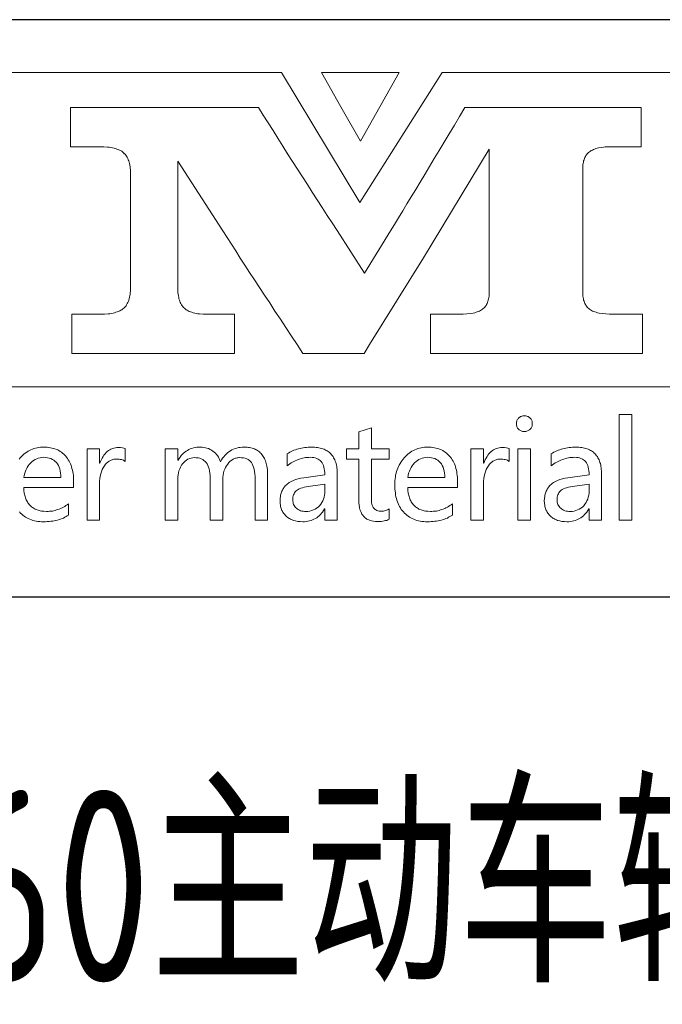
# Model space of a CAD drawing. Header units: millimetres. Extents: x -52 to 1599, y -10 to 584.
# Tile 5 of 7: x 699 to 733, y 39 to 90. Entities that reach past the tile are written whole.
import ezdxf
from ezdxf.enums import TextEntityAlignment as Align

# ---------------------------------------------------------------- set-up
doc = ezdxf.new("R2010")
doc.units = ezdxf.units.MM
doc.header["$LTSCALE"] = 20
for name, color, linetype in [('1轮廓实线层', 7, 'Continuous'), ('6文字层', 3, 'Continuous'), ('图层 1', 7, 'Continuous'), ('图框层', 7, 'Continuous')]:
    doc.layers.add(name, color=color, linetype=linetype)
doc.styles.add('PC_TEXTSTYLE', font='isocp.shx', dxfattribs={"width": 0.8, "bigfont": 'hzfs.shx'})

# ---------------------------------------------------------------- blocks, each defined once
blk = doc.blocks.new('PC_TITLE_BLOCK')
for p, q in [((-34.11, 42.503), (-34.11, 42.512)), ((-37.74, 41.522), (-37.74, 41.532)), ((-37.74, 41.522), (-37.731, 41.522)), ((-33.49, 41.522), (-33.483, 41.522))]:
    blk.add_line(p, q)
at = {"layer": '1轮廓实线层'}
for p, q in [((0, 45), (-180, 45)), ((-60, 30), (0, 30))]:
    blk.add_line(p, q, dxfattribs=at)
at = {"layer": '图层 1', "lineweight": 0}
for p, q in [((-50.782, 43.627), (-33.644, 43.627)), ((-33.644, 43.627), (-31.605, 40.244)), ((-31.595, 43.627), (-32.609, 43.627)), ((-32.609, 43.627), (-32.102, 42.734)), ((-31.605, 40.244), (-29.466, 43.627)), ((-30.583, 43.627), (-31.595, 43.627)), ((-31.088, 42.734), (-30.583, 43.627)), ((-29.466, 43.627), (-10.432, 43.627)), ((-39.128, 41.699), (-39.128, 42.716)), ((-39.128, 42.716), (-36.69, 42.716)), ((-36.69, 42.716), (-34.246, 42.716)), ((-34.246, 42.716), (-34.119, 42.518)), ((-34.119, 42.518), (-33.992, 42.317)), ((-32.102, 42.734), (-31.595, 41.842)), ((-31.595, 41.842), (-31.088, 42.734)), ((-29.015, 42.486), (-28.878, 42.716)), ((-28.878, 42.716), (-26.586, 42.716)), ((-26.586, 42.716), (-24.294, 42.716)), ((-24.294, 42.716), (-24.294, 41.699)), ((-33.992, 42.317), (-33.865, 42.116)), ((-29.284, 42.034), (-29.152, 42.259)), ((-29.152, 42.259), (-29.015, 42.486)), ((-33.865, 42.116), (-33.739, 41.916)), ((-29.416, 41.815), (-29.284, 42.034)), ((-33.739, 41.916), (-33.612, 41.715)), ((-31.595, 41.842), (-31.595, 41.842)), ((-29.546, 41.599), (-29.416, 41.815)), ((-38.372, 41.699), (-39.128, 41.699)), ((-38.267, 41.696), (-38.372, 41.699)), ((-38.169, 41.689), (-38.267, 41.696)), ((-38.122, 41.683), (-38.169, 41.689)), ((-38.079, 41.678), (-38.122, 41.683)), ((-38.037, 41.67), (-38.079, 41.678)), ((-37.997, 41.66), (-38.037, 41.67)), ((-37.958, 41.649), (-37.997, 41.66)), ((-37.924, 41.638), (-37.958, 41.649)), ((-37.889, 41.625), (-37.924, 41.638)), ((-37.858, 41.612), (-37.889, 41.625)), ((-37.829, 41.596), (-37.858, 41.612)), ((-37.799, 41.58), (-37.829, 41.596)), ((-37.776, 41.562), (-37.799, 41.58)), ((-37.752, 41.543), (-37.776, 41.562)), ((-37.731, 41.522), (-37.752, 41.543)), ((-37.71, 41.501), (-37.731, 41.522)), ((-37.691, 41.475), (-37.71, 41.501)), ((-37.673, 41.451), (-37.691, 41.475)), ((-33.612, 41.715), (-33.485, 41.514)), ((-33.485, 41.514), (-33.356, 41.314)), ((-28.247, 41.63), (-29.955, 38.811)), ((-29.673, 41.388), (-29.546, 41.599)), ((-28.247, 37.847), (-28.244, 41.63)), ((-28.244, 41.63), (-28.247, 41.63)), ((-25.733, 41.467), (-25.746, 41.443)), ((-25.717, 41.491), (-25.733, 41.467)), ((-25.699, 41.512), (-25.717, 41.491)), ((-25.68, 41.533), (-25.699, 41.512)), ((-25.662, 41.551), (-25.68, 41.533)), ((-25.641, 41.567), (-25.662, 41.551)), ((-25.617, 41.586), (-25.641, 41.567)), ((-25.593, 41.599), (-25.617, 41.586)), ((-25.564, 41.612), (-25.593, 41.599)), ((-25.535, 41.625), (-25.564, 41.612)), ((-25.506, 41.638), (-25.535, 41.625)), ((-25.472, 41.649), (-25.506, 41.638)), ((-25.437, 41.657), (-25.472, 41.649)), ((-25.401, 41.667), (-25.437, 41.657)), ((-25.321, 41.681), (-25.401, 41.667)), ((-25.231, 41.691), (-25.321, 41.681)), ((-25.137, 41.696), (-25.231, 41.691)), ((-25.033, 41.699), (-25.137, 41.696)), ((-24.294, 41.699), (-25.033, 41.699)), ((-37.657, 41.422), (-37.673, 41.451)), ((-37.641, 41.393), (-37.657, 41.422)), ((-37.628, 41.361), (-37.641, 41.393)), ((-37.615, 41.329), (-37.628, 41.361)), ((-37.604, 41.295), (-37.615, 41.329)), ((-37.596, 41.258), (-37.604, 41.295)), ((-37.588, 41.219), (-37.596, 41.258)), ((-37.583, 41.179), (-37.588, 41.219)), ((-36.339, 41.322), (-36.342, 41.322)), ((-36.342, 41.322), (-36.342, 38.04)), ((-35.17, 39.508), (-36.339, 41.322)), ((-33.356, 41.314), (-33.229, 41.113)), ((-29.797, 41.182), (-29.673, 41.388)), ((-25.81, 41.232), (-25.812, 41.195)), ((-25.804, 41.266), (-25.81, 41.232)), ((-25.799, 41.3), (-25.804, 41.266)), ((-25.791, 41.332), (-25.799, 41.3)), ((-25.781, 41.361), (-25.791, 41.332)), ((-25.773, 41.39), (-25.781, 41.361)), ((-25.759, 41.417), (-25.773, 41.39)), ((-25.746, 41.443), (-25.759, 41.417)), ((-37.578, 41.139), (-37.583, 41.179)), ((-37.572, 41.095), (-37.578, 41.139)), ((-37.572, 41.05), (-37.572, 41.095)), ((-37.57, 41.002), (-37.572, 41.05)), ((-37.57, 38.04), (-37.57, 41.002)), ((-33.229, 41.113), (-33.102, 40.912)), ((-30.037, 40.78), (-29.918, 40.978)), ((-29.918, 40.978), (-29.797, 41.182)), ((-25.812, 41.195), (-25.815, 41.158)), ((-25.815, 41.158), (-25.815, 41.118)), ((-25.815, 41.118), (-25.815, 37.923)), ((-33.102, 40.912), (-32.973, 40.714)), ((-32.973, 40.714), (-32.846, 40.514)), ((-30.156, 40.585), (-30.037, 40.78)), ((-32.846, 40.514), (-32.717, 40.313)), ((-30.272, 40.395), (-30.156, 40.585)), ((-32.717, 40.313), (-32.59, 40.115)), ((-30.494, 40.028), (-30.383, 40.21)), ((-30.383, 40.21), (-30.272, 40.395)), ((-32.59, 40.115), (-32.461, 39.914)), ((-30.602, 39.848), (-30.494, 40.028)), ((-32.461, 39.914), (-32.331, 39.716)), ((-32.331, 39.716), (-32.202, 39.516)), ((-30.813, 39.508), (-30.71, 39.677)), ((-30.71, 39.677), (-30.602, 39.848)), ((-35.059, 39.336), (-35.17, 39.508)), ((-32.202, 39.516), (-31.484, 38.409)), ((-31.489, 38.409), (-30.813, 39.508)), ((-34.948, 39.164), (-35.059, 39.336)), ((-34.832, 38.988), (-34.948, 39.164)), ((-34.716, 38.805), (-34.832, 38.988)), ((-34.594, 38.621), (-34.716, 38.805)), ((-29.955, 38.811), (-31.354, 36.553)), ((-34.473, 38.43), (-34.594, 38.621)), ((-34.346, 38.238), (-34.473, 38.43)), ((-31.484, 38.409), (-31.489, 38.409)), ((-34.217, 38.042), (-34.346, 38.238)), ((-37.583, 37.863), (-37.578, 37.902)), ((-37.578, 37.902), (-37.572, 37.947)), ((-37.572, 37.992), (-37.57, 38.04)), ((-37.572, 37.947), (-37.572, 37.992)), ((-36.342, 38.04), (-36.342, 37.992)), ((-36.342, 38.04), (-36.342, 38.04)), ((-36.342, 37.992), (-36.339, 37.947)), ((-36.339, 37.947), (-36.337, 37.905)), ((-36.337, 37.905), (-36.331, 37.863)), ((-34.084, 37.842), (-34.217, 38.042)), ((-25.815, 37.923), (-25.815, 37.884)), ((-25.815, 37.884), (-25.812, 37.847)), ((-37.654, 37.62), (-37.638, 37.649)), ((-37.638, 37.649), (-37.625, 37.681)), ((-37.625, 37.681), (-37.615, 37.712)), ((-37.615, 37.712), (-37.604, 37.747)), ((-37.604, 37.747), (-37.596, 37.783)), ((-37.596, 37.783), (-37.588, 37.82)), ((-37.588, 37.82), (-37.583, 37.863)), ((-36.331, 37.863), (-36.326, 37.823)), ((-36.326, 37.823), (-36.318, 37.783)), ((-36.318, 37.783), (-36.31, 37.747)), ((-36.31, 37.747), (-36.3, 37.712)), ((-36.3, 37.712), (-36.287, 37.681)), ((-36.287, 37.681), (-36.276, 37.649)), ((-36.276, 37.649), (-36.26, 37.62)), ((-33.952, 37.636), (-34.084, 37.842)), ((-33.815, 37.427), (-33.952, 37.636)), ((-28.3, 37.625), (-28.289, 37.651)), ((-28.289, 37.651), (-28.278, 37.681)), ((-28.278, 37.681), (-28.271, 37.71)), ((-28.271, 37.71), (-28.263, 37.741)), ((-28.263, 37.741), (-28.255, 37.776)), ((-28.255, 37.776), (-28.249, 37.81)), ((-28.249, 37.81), (-28.247, 37.847)), ((-25.812, 37.847), (-25.81, 37.81)), ((-25.81, 37.81), (-25.804, 37.776)), ((-25.804, 37.776), (-25.799, 37.741)), ((-25.799, 37.741), (-25.791, 37.71)), ((-25.791, 37.71), (-25.781, 37.681)), ((-25.781, 37.681), (-25.77, 37.651)), ((-25.77, 37.651), (-25.759, 37.625)), ((-38.066, 37.364), (-38.024, 37.372)), ((-38.024, 37.372), (-37.987, 37.382)), ((-37.987, 37.382), (-37.95, 37.393)), ((-37.95, 37.393), (-37.913, 37.403)), ((-37.913, 37.403), (-37.881, 37.416)), ((-37.881, 37.416), (-37.85, 37.43)), ((-37.85, 37.43), (-37.821, 37.446)), ((-37.821, 37.446), (-37.794, 37.461)), ((-37.794, 37.461), (-37.77, 37.48)), ((-37.77, 37.48), (-37.747, 37.498)), ((-37.747, 37.498), (-37.726, 37.519)), ((-37.726, 37.519), (-37.704, 37.541)), ((-37.704, 37.541), (-37.686, 37.564)), ((-37.686, 37.564), (-37.67, 37.591)), ((-37.67, 37.591), (-37.654, 37.62)), ((-36.26, 37.62), (-36.244, 37.591)), ((-36.244, 37.591), (-36.228, 37.564)), ((-36.228, 37.564), (-36.21, 37.541)), ((-36.21, 37.541), (-36.191, 37.519)), ((-36.191, 37.519), (-36.17, 37.498)), ((-36.17, 37.498), (-36.149, 37.48)), ((-36.149, 37.48), (-36.125, 37.461)), ((-36.125, 37.461), (-36.099, 37.446)), ((-36.099, 37.446), (-36.07, 37.43)), ((-36.07, 37.43), (-36.041, 37.416)), ((-36.041, 37.416), (-36.009, 37.403)), ((-36.009, 37.403), (-35.975, 37.393)), ((-35.975, 37.393), (-35.938, 37.382)), ((-35.938, 37.382), (-35.901, 37.372)), ((-35.901, 37.372), (-35.861, 37.364)), ((-33.675, 37.213), (-33.815, 37.427)), ((-28.74, 37.361), (-28.659, 37.374)), ((-28.659, 37.374), (-28.622, 37.382)), ((-28.622, 37.382), (-28.587, 37.393)), ((-28.587, 37.393), (-28.556, 37.403)), ((-28.556, 37.403), (-28.524, 37.416)), ((-28.524, 37.416), (-28.495, 37.427)), ((-28.495, 37.427), (-28.469, 37.443)), ((-28.469, 37.443), (-28.442, 37.456)), ((-28.442, 37.456), (-28.421, 37.472)), ((-28.421, 37.472), (-28.4, 37.49)), ((-28.4, 37.49), (-28.379, 37.509)), ((-28.379, 37.509), (-28.36, 37.53)), ((-28.36, 37.53), (-28.344, 37.551)), ((-28.344, 37.551), (-28.329, 37.572)), ((-28.329, 37.572), (-28.313, 37.599)), ((-28.313, 37.599), (-28.3, 37.625)), ((-25.759, 37.625), (-25.746, 37.599)), ((-25.746, 37.599), (-25.731, 37.575)), ((-25.731, 37.575), (-25.715, 37.551)), ((-25.715, 37.551), (-25.696, 37.53)), ((-25.696, 37.53), (-25.678, 37.509)), ((-25.678, 37.509), (-25.657, 37.49)), ((-25.657, 37.49), (-25.635, 37.472)), ((-25.635, 37.472), (-25.612, 37.456)), ((-25.612, 37.456), (-25.585, 37.443)), ((-25.585, 37.443), (-25.559, 37.427)), ((-25.559, 37.427), (-25.53, 37.416)), ((-25.53, 37.416), (-25.498, 37.403)), ((-25.498, 37.403), (-25.464, 37.393)), ((-25.464, 37.393), (-25.427, 37.382)), ((-25.427, 37.382), (-25.39, 37.374)), ((-25.39, 37.374), (-25.308, 37.361)), ((-39.093, 36.323), (-39.093, 37.343)), ((-39.093, 37.343), (-38.354, 37.343)), ((-38.354, 37.343), (-38.248, 37.345)), ((-38.248, 37.345), (-38.153, 37.353)), ((-38.153, 37.353), (-38.108, 37.358)), ((-38.108, 37.358), (-38.066, 37.364)), ((-35.861, 37.364), (-35.819, 37.358)), ((-35.819, 37.358), (-35.777, 37.353)), ((-35.777, 37.353), (-35.682, 37.345)), ((-35.682, 37.345), (-35.582, 37.343)), ((-35.582, 37.343), (-34.866, 37.343)), ((-34.866, 37.343), (-34.866, 36.323)), ((-33.533, 36.997), (-33.675, 37.213)), ((-29.768, 36.323), (-29.768, 37.343)), ((-29.768, 37.343), (-29.026, 37.343)), ((-29.026, 37.343), (-28.923, 37.345)), ((-28.923, 37.345), (-28.828, 37.35)), ((-28.828, 37.35), (-28.74, 37.361)), ((-25.308, 37.361), (-25.218, 37.35)), ((-25.218, 37.35), (-25.12, 37.345)), ((-25.12, 37.345), (-25.015, 37.343)), ((-25.015, 37.343), (-24.26, 37.343)), ((-24.26, 37.343), (-24.26, 36.323)), ((-33.387, 36.777), (-33.533, 36.997)), ((-33.24, 36.553), (-33.387, 36.777)), ((-33.089, 36.323), (-33.24, 36.553)), ((-31.354, 36.553), (-31.497, 36.323)), ((-36.978, 36.323), (-39.093, 36.323)), ((-34.866, 36.323), (-36.978, 36.323)), ((-32.294, 36.323), (-33.089, 36.323)), ((-31.497, 36.323), (-32.294, 36.323)), ((-27.011, 36.323), (-29.768, 36.323)), ((-24.26, 36.323), (-27.011, 36.323)), ((-10.432, 35.455), (-50.782, 35.455))]:
    blk.add_line(p, q, dxfattribs=at)
for points in [[(-27.539, 34.499), (-27.539, 34.52), (-27.536, 34.539), (-27.531, 34.56), (-27.526, 34.578), (-27.518, 34.597), (-27.508, 34.613), (-27.494, 34.628), (-27.481, 34.644), (-27.465, 34.657), (-27.449, 34.671), (-27.434, 34.681), (-27.415, 34.689), (-27.397, 34.694), (-27.376, 34.7), (-27.354, 34.702), (-27.333, 34.702), (-27.312, 34.702), (-27.291, 34.7), (-27.272, 34.694), (-27.251, 34.689), (-27.235, 34.681), (-27.217, 34.671), (-27.201, 34.657), (-27.185, 34.644), (-27.169, 34.631), (-27.159, 34.613), (-27.148, 34.597), (-27.138, 34.578), (-27.133, 34.56), (-27.127, 34.541), (-27.125, 34.52), (-27.125, 34.499), (-27.125, 34.475), (-27.127, 34.457), (-27.133, 34.436), (-27.138, 34.417), (-27.148, 34.401), (-27.159, 34.383), (-27.169, 34.367), (-27.185, 34.354), (-27.201, 34.338), (-27.217, 34.327), (-27.235, 34.317), (-27.251, 34.309), (-27.272, 34.304), (-27.291, 34.298), (-27.312, 34.296), (-27.333, 34.296), (-27.357, 34.296), (-27.378, 34.298), (-27.397, 34.304), (-27.415, 34.309), (-27.434, 34.317), (-27.449, 34.327), (-27.465, 34.338), (-27.481, 34.354), (-27.494, 34.367), (-27.508, 34.383), (-27.518, 34.401), (-27.526, 34.417), (-27.531, 34.436), (-27.536, 34.457), (-27.539, 34.475), (-27.539, 34.499), (-27.539, 34.499)], [(-24.87, 31.993), (-24.87, 34.734), (-24.542, 34.734), (-24.542, 31.993), (-24.87, 31.993), (-24.87, 31.993)], [(-30.85, 32.012), (-30.879, 31.999), (-30.908, 31.985), (-30.94, 31.978), (-30.977, 31.969), (-31.014, 31.962), (-31.053, 31.956), (-31.096, 31.954), (-31.138, 31.954), (-31.199, 31.956), (-31.257, 31.962), (-31.307, 31.972), (-31.357, 31.988), (-31.378, 31.999), (-31.402, 32.006), (-31.423, 32.02), (-31.441, 32.03), (-31.46, 32.044), (-31.478, 32.059), (-31.497, 32.075), (-31.513, 32.091), (-31.526, 32.11), (-31.542, 32.128), (-31.555, 32.149), (-31.566, 32.17), (-31.587, 32.215), (-31.605, 32.263), (-31.618, 32.318), (-31.629, 32.376), (-31.634, 32.437), (-31.637, 32.506), (-31.637, 33.575), (-31.954, 33.575), (-31.954, 33.844), (-31.637, 33.844), (-31.637, 34.29), (-31.309, 34.393), (-31.309, 33.844), (-30.85, 33.844), (-30.85, 33.575), (-31.309, 33.575), (-31.309, 32.564), (-31.309, 32.519), (-31.307, 32.479), (-31.302, 32.44), (-31.294, 32.405), (-31.286, 32.376), (-31.275, 32.347), (-31.262, 32.323), (-31.249, 32.302), (-31.23, 32.284), (-31.212, 32.268), (-31.191, 32.255), (-31.167, 32.242), (-31.138, 32.234), (-31.109, 32.228), (-31.077, 32.223), (-31.043, 32.223), (-31.016, 32.223), (-30.99, 32.226), (-30.964, 32.231), (-30.94, 32.239), (-30.916, 32.247), (-30.892, 32.257), (-30.871, 32.27), (-30.85, 32.284), (-30.85, 32.012), (-30.85, 32.012)], [(-39.051, 32.836), (-40.345, 32.836), (-40.342, 32.764), (-40.332, 32.696), (-40.326, 32.664), (-40.318, 32.632), (-40.31, 32.603), (-40.3, 32.574), (-40.289, 32.545), (-40.279, 32.519), (-40.266, 32.492), (-40.25, 32.466), (-40.236, 32.442), (-40.221, 32.421), (-40.202, 32.397), (-40.184, 32.379), (-40.163, 32.358), (-40.141, 32.339), (-40.12, 32.323), (-40.099, 32.308), (-40.075, 32.292), (-40.049, 32.278), (-40.025, 32.268), (-39.999, 32.257), (-39.97, 32.247), (-39.943, 32.239), (-39.914, 32.234), (-39.883, 32.226), (-39.819, 32.22), (-39.753, 32.218), (-39.714, 32.218), (-39.677, 32.22), (-39.637, 32.223), (-39.6, 32.228), (-39.563, 32.236), (-39.526, 32.244), (-39.492, 32.255), (-39.455, 32.265), (-39.421, 32.278), (-39.384, 32.294), (-39.349, 32.31), (-39.315, 32.329), (-39.281, 32.347), (-39.249, 32.368), (-39.215, 32.392), (-39.183, 32.416), (-39.183, 32.123), (-39.215, 32.102), (-39.246, 32.083), (-39.281, 32.065), (-39.315, 32.046), (-39.349, 32.033), (-39.389, 32.017), (-39.426, 32.004), (-39.465, 31.993), (-39.508, 31.983), (-39.55, 31.975), (-39.592, 31.967), (-39.637, 31.962), (-39.685, 31.956), (-39.732, 31.954), (-39.78, 31.951), (-39.83, 31.951), (-39.88, 31.951), (-39.928, 31.954), (-39.975, 31.959), (-40.02, 31.967), (-40.065, 31.975), (-40.107, 31.985), (-40.147, 31.999), (-40.186, 32.014), (-40.226, 32.03), (-40.263, 32.049), (-40.3, 32.07), (-40.334, 32.094), (-40.366, 32.117), (-40.398, 32.144), (-40.429, 32.173), (-40.456, 32.204)], [(-40.466, 33.577), (-40.435, 33.612), (-40.403, 33.646), (-40.371, 33.678), (-40.339, 33.707), (-40.305, 33.733), (-40.268, 33.757), (-40.234, 33.781), (-40.197, 33.802), (-40.157, 33.82), (-40.12, 33.836), (-40.081, 33.849), (-40.038, 33.86), (-39.996, 33.87), (-39.954, 33.879), (-39.912, 33.884), (-39.867, 33.886), (-39.822, 33.889), (-39.777, 33.886), (-39.732, 33.884), (-39.69, 33.879), (-39.65, 33.873), (-39.611, 33.865), (-39.571, 33.855), (-39.534, 33.844), (-39.497, 33.831), (-39.463, 33.815), (-39.429, 33.797), (-39.397, 33.778), (-39.365, 33.757), (-39.336, 33.733), (-39.307, 33.709), (-39.281, 33.683), (-39.254, 33.654), (-39.23, 33.625), (-39.207, 33.593), (-39.186, 33.562), (-39.164, 33.527), (-39.146, 33.49), (-39.13, 33.453), (-39.114, 33.414), (-39.101, 33.374), (-39.091, 33.332), (-39.08, 33.29), (-39.069, 33.245), (-39.064, 33.2), (-39.056, 33.152), (-39.054, 33.105), (-39.051, 33.052), (-39.051, 33.002), (-39.051, 32.836), (-39.051, 32.836)], [(-37.71, 33.519), (-37.731, 33.533), (-37.755, 33.546), (-37.778, 33.556), (-37.807, 33.564), (-37.836, 33.57), (-37.865, 33.575), (-37.9, 33.577), (-37.934, 33.577), (-37.958, 33.577), (-37.982, 33.575), (-38.003, 33.572), (-38.027, 33.567), (-38.048, 33.562), (-38.069, 33.554), (-38.09, 33.543), (-38.108, 33.535), (-38.127, 33.522), (-38.148, 33.509), (-38.166, 33.493), (-38.182, 33.477), (-38.217, 33.443), (-38.248, 33.401), (-38.277, 33.353), (-38.304, 33.303), (-38.325, 33.25), (-38.343, 33.195), (-38.357, 33.134), (-38.364, 33.07), (-38.372, 33.002), (-38.372, 32.931), (-38.372, 31.993), (-38.7, 31.993), (-38.7, 33.844), (-38.372, 33.844), (-38.372, 33.469), (-38.367, 33.469), (-38.349, 33.517), (-38.328, 33.564), (-38.306, 33.606), (-38.283, 33.646), (-38.259, 33.683), (-38.232, 33.717), (-38.203, 33.746), (-38.174, 33.775), (-38.143, 33.799), (-38.111, 33.82), (-38.077, 33.836), (-38.04, 33.852), (-38.003, 33.863), (-37.963, 33.87), (-37.924, 33.876), (-37.881, 33.876), (-37.829, 33.876), (-37.781, 33.87), (-37.741, 33.863), (-37.71, 33.852), (-37.71, 33.519), (-37.71, 33.519)], [(-34.005, 31.993), (-34.333, 31.993), (-34.333, 33.057), (-34.333, 33.129), (-34.338, 33.197), (-34.346, 33.258), (-34.356, 33.316), (-34.37, 33.366), (-34.386, 33.411), (-34.404, 33.453), (-34.428, 33.488), (-34.438, 33.504), (-34.452, 33.517), (-34.465, 33.533), (-34.481, 33.543), (-34.515, 33.567), (-34.549, 33.585), (-34.591, 33.599), (-34.634, 33.609), (-34.684, 33.614), (-34.734, 33.617), (-34.758, 33.617), (-34.779, 33.614), (-34.8, 33.612), (-34.821, 33.606), (-34.842, 33.601), (-34.863, 33.593), (-34.882, 33.585), (-34.903, 33.575), (-34.94, 33.551), (-34.977, 33.522), (-35.011, 33.488), (-35.043, 33.448), (-35.075, 33.406), (-35.101, 33.361), (-35.122, 33.313), (-35.141, 33.263), (-35.154, 33.213), (-35.164, 33.16), (-35.17, 33.105), (-35.172, 33.049), (-35.172, 31.993), (-35.5, 31.993), (-35.5, 33.089), (-35.502, 33.155), (-35.508, 33.213), (-35.516, 33.269), (-35.526, 33.321), (-35.539, 33.369), (-35.558, 33.411), (-35.579, 33.451), (-35.603, 33.485), (-35.629, 33.517), (-35.661, 33.543), (-35.692, 33.567), (-35.729, 33.585), (-35.769, 33.599), (-35.811, 33.609), (-35.859, 33.614), (-35.906, 33.617), (-35.954, 33.614), (-35.996, 33.606), (-36.038, 33.596), (-36.078, 33.577), (-36.118, 33.554), (-36.152, 33.527), (-36.186, 33.493), (-36.218, 33.456), (-36.247, 33.416), (-36.271, 33.372), (-36.292, 33.324), (-36.31, 33.274), (-36.323, 33.221), (-36.334, 33.166), (-36.339, 33.107), (-36.342, 33.047), (-36.342, 31.993), (-36.669, 31.993), (-36.669, 33.844), (-36.342, 33.844), (-36.342, 33.551), (-36.334, 33.551), (-36.308, 33.593), (-36.281, 33.63), (-36.255, 33.667), (-36.223, 33.699), (-36.194, 33.728), (-36.16, 33.757), (-36.125, 33.781), (-36.091, 33.804), (-36.054, 33.823), (-36.017, 33.841), (-35.978, 33.855), (-35.935, 33.868), (-35.893, 33.876), (-35.848, 33.884), (-35.803, 33.886), (-35.756, 33.889), (-35.711, 33.886), (-35.666, 33.881), (-35.624, 33.873), (-35.582, 33.863), (-35.542, 33.849), (-35.502, 33.831), (-35.465, 33.81), (-35.428, 33.786), (-35.394, 33.76), (-35.362, 33.731), (-35.333, 33.699), (-35.307, 33.667), (-35.286, 33.63), (-35.265, 33.593), (-35.246, 33.551), (-35.23, 33.509), (-35.204, 33.556), (-35.178, 33.599), (-35.146, 33.638), (-35.117, 33.675), (-35.083, 33.709), (-35.048, 33.741), (-35.011, 33.768), (-34.974, 33.794), (-34.935, 33.815), (-34.895, 33.836), (-34.853, 33.852), (-34.808, 33.865), (-34.763, 33.876), (-34.716, 33.881), (-34.665, 33.886), (-34.615, 33.889), (-34.578, 33.886), (-34.541, 33.884), (-34.507, 33.881), (-34.473, 33.876), (-34.441, 33.87), (-34.407, 33.863), (-34.378, 33.852), (-34.349, 33.841), (-34.32, 33.828), (-34.293, 33.815), (-34.267, 33.799), (-34.243, 33.783), (-34.219, 33.765), (-34.198, 33.744), (-34.177, 33.723), (-34.158, 33.699), (-34.14, 33.675), (-34.122, 33.649), (-34.106, 33.622), (-34.09, 33.593), (-34.077, 33.564), (-34.063, 33.533), (-34.053, 33.498), (-34.042, 33.464), (-34.034, 33.43), (-34.026, 33.39), (-34.018, 33.353), (-34.013, 33.311), (-34.008, 33.226), (-34.005, 33.134), (-34.005, 31.993), (-34.005, 31.993)], [(-33.501, 33.717), (-33.467, 33.736), (-33.432, 33.757), (-33.395, 33.775), (-33.358, 33.791), (-33.321, 33.807), (-33.282, 33.82), (-33.245, 33.834), (-33.205, 33.844), (-33.163, 33.855), (-33.123, 33.863), (-33.081, 33.87), (-33.039, 33.879), (-32.997, 33.881), (-32.952, 33.886), (-32.91, 33.886), (-32.865, 33.889), (-32.822, 33.886), (-32.783, 33.886), (-32.743, 33.881), (-32.706, 33.876), (-32.672, 33.87), (-32.638, 33.863), (-32.603, 33.855), (-32.572, 33.844), (-32.54, 33.834), (-32.511, 33.82), (-32.482, 33.804), (-32.455, 33.789), (-32.432, 33.773), (-32.405, 33.754), (-32.384, 33.733), (-32.363, 33.712), (-32.342, 33.691), (-32.323, 33.665), (-32.305, 33.641), (-32.289, 33.614), (-32.273, 33.585), (-32.26, 33.556), (-32.247, 33.525), (-32.236, 33.493), (-32.226, 33.459), (-32.218, 33.424), (-32.21, 33.387), (-32.205, 33.35), (-32.199, 33.311), (-32.197, 33.271), (-32.194, 33.229), (-32.194, 33.187), (-32.194, 31.993), (-32.519, 31.993), (-32.519, 32.281), (-32.527, 32.281), (-32.553, 32.239), (-32.58, 32.202), (-32.606, 32.168), (-32.635, 32.136), (-32.667, 32.107), (-32.698, 32.078), (-32.73, 32.054), (-32.764, 32.033), (-32.801, 32.014), (-32.838, 31.996), (-32.878, 31.983), (-32.917, 31.972), (-32.96, 31.962), (-33.005, 31.956), (-33.049, 31.951), (-33.094, 31.951), (-33.16, 31.954), (-33.224, 31.959), (-33.282, 31.969), (-33.337, 31.985), (-33.364, 31.996), (-33.387, 32.006), (-33.414, 32.02), (-33.438, 32.033), (-33.459, 32.046), (-33.483, 32.062), (-33.504, 32.078), (-33.522, 32.096), (-33.543, 32.115), (-33.562, 32.133), (-33.578, 32.154), (-33.593, 32.176), (-33.607, 32.197), (-33.62, 32.22), (-33.633, 32.242), (-33.644, 32.268), (-33.651, 32.292), (-33.659, 32.318), (-33.667, 32.344), (-33.673, 32.371), (-33.681, 32.429), (-33.683, 32.49), (-33.681, 32.553), (-33.673, 32.611), (-33.667, 32.64), (-33.662, 32.669), (-33.654, 32.696), (-33.644, 32.722), (-33.633, 32.746), (-33.622, 32.772), (-33.609, 32.796), (-33.596, 32.817), (-33.58, 32.838), (-33.564, 32.859), (-33.549, 32.88), (-33.527, 32.899), (-33.509, 32.917), (-33.488, 32.936), (-33.467, 32.952), (-33.443, 32.968), (-33.393, 32.997), (-33.337, 33.023), (-33.277, 33.047), (-33.211, 33.065), (-33.142, 33.081), (-33.068, 33.094), (-32.519, 33.171), (-32.521, 33.226), (-32.524, 33.276), (-32.532, 33.324), (-32.543, 33.369), (-32.556, 33.408), (-32.572, 33.448), (-32.59, 33.48), (-32.614, 33.511), (-32.638, 33.538), (-32.667, 33.559), (-32.696, 33.58), (-32.73, 33.596), (-32.767, 33.609), (-32.807, 33.617), (-32.849, 33.622), (-32.894, 33.625), (-32.936, 33.622), (-32.976, 33.62), (-33.018, 33.617), (-33.057, 33.609), (-33.097, 33.601), (-33.137, 33.593), (-33.174, 33.58), (-33.213, 33.567), (-33.25, 33.554), (-33.287, 33.535), (-33.324, 33.517), (-33.361, 33.498), (-33.395, 33.477), (-33.432, 33.453), (-33.467, 33.427), (-33.501, 33.401), (-33.501, 33.717), (-33.501, 33.717)], [(-29.07, 32.836), (-30.364, 32.836), (-30.362, 32.764), (-30.351, 32.696), (-30.346, 32.664), (-30.338, 32.632), (-30.33, 32.603), (-30.319, 32.574), (-30.309, 32.545), (-30.298, 32.519), (-30.285, 32.492), (-30.272, 32.466), (-30.256, 32.442), (-30.24, 32.421), (-30.222, 32.397), (-30.203, 32.379), (-30.182, 32.358), (-30.164, 32.339), (-30.14, 32.323), (-30.119, 32.308), (-30.095, 32.292), (-30.071, 32.278), (-30.045, 32.268), (-30.018, 32.257), (-29.992, 32.247), (-29.963, 32.239), (-29.934, 32.234), (-29.902, 32.226), (-29.839, 32.22), (-29.773, 32.218), (-29.733, 32.218), (-29.696, 32.22), (-29.659, 32.223), (-29.62, 32.228), (-29.583, 32.236), (-29.546, 32.244), (-29.511, 32.255), (-29.475, 32.265), (-29.44, 32.278), (-29.403, 32.294), (-29.369, 32.31), (-29.334, 32.329), (-29.3, 32.347), (-29.268, 32.368), (-29.234, 32.392), (-29.202, 32.416), (-29.202, 32.123), (-29.234, 32.102), (-29.266, 32.083), (-29.3, 32.065), (-29.334, 32.046), (-29.372, 32.033), (-29.408, 32.017), (-29.445, 32.004), (-29.485, 31.993), (-29.527, 31.983), (-29.57, 31.975), (-29.614, 31.967), (-29.659, 31.962), (-29.704, 31.956), (-29.752, 31.954), (-29.799, 31.951), (-29.849, 31.951), (-29.9, 31.951), (-29.947, 31.954), (-29.995, 31.959), (-30.039, 31.967), (-30.084, 31.975), (-30.127, 31.985), (-30.169, 31.999), (-30.208, 32.014), (-30.246, 32.03), (-30.282, 32.049), (-30.319, 32.07), (-30.354, 32.094), (-30.385, 32.117), (-30.417, 32.144), (-30.449, 32.173), (-30.478, 32.204), (-30.504, 32.236), (-30.531, 32.27), (-30.554, 32.308), (-30.576, 32.344), (-30.597, 32.384), (-30.615, 32.424), (-30.631, 32.466), (-30.647, 32.508), (-30.66, 32.553), (-30.671, 32.6), (-30.678, 32.648), (-30.686, 32.698), (-30.694, 32.748), (-30.697, 32.801), (-30.7, 32.854), (-30.702, 32.909), (-30.7, 32.962), (-30.697, 33.015), (-30.692, 33.065), (-30.686, 33.115), (-30.678, 33.163), (-30.668, 33.208), (-30.655, 33.255), (-30.639, 33.298), (-30.623, 33.342), (-30.605, 33.385), (-30.586, 33.424), (-30.562, 33.464), (-30.538, 33.504), (-30.512, 33.54), (-30.486, 33.577), (-30.454, 33.612), (-30.422, 33.646), (-30.391, 33.678), (-30.359, 33.707), (-30.325, 33.733), (-30.288, 33.757), (-30.253, 33.781), (-30.216, 33.802), (-30.18, 33.82), (-30.14, 33.836), (-30.1, 33.849), (-30.058, 33.86), (-30.018, 33.87), (-29.973, 33.879), (-29.931, 33.884), (-29.886, 33.886), (-29.841, 33.889), (-29.797, 33.886), (-29.752, 33.884), (-29.709, 33.879), (-29.67, 33.873), (-29.63, 33.865), (-29.591, 33.855), (-29.554, 33.844), (-29.517, 33.831), (-29.482, 33.815), (-29.451, 33.797), (-29.416, 33.778), (-29.387, 33.757), (-29.356, 33.733), (-29.327, 33.709), (-29.3, 33.683), (-29.274, 33.654), (-29.25, 33.625), (-29.226, 33.593), (-29.205, 33.562), (-29.184, 33.527), (-29.166, 33.49), (-29.15, 33.453), (-29.134, 33.414), (-29.121, 33.374), (-29.11, 33.332), (-29.1, 33.29), (-29.089, 33.245), (-29.084, 33.2), (-29.078, 33.152), (-29.073, 33.105), (-29.07, 33.052), (-29.07, 33.002), (-29.07, 32.836), (-29.07, 32.836)], [(-27.729, 33.519), (-27.75, 33.533), (-27.774, 33.546), (-27.798, 33.556), (-27.827, 33.564), (-27.856, 33.57), (-27.888, 33.575), (-27.919, 33.577), (-27.954, 33.577), (-27.977, 33.577), (-28.001, 33.575), (-28.022, 33.572), (-28.046, 33.567), (-28.067, 33.562), (-28.088, 33.554), (-28.109, 33.543), (-28.128, 33.535), (-28.149, 33.522), (-28.168, 33.509), (-28.186, 33.493), (-28.202, 33.477), (-28.236, 33.443), (-28.268, 33.401), (-28.297, 33.353), (-28.323, 33.303), (-28.344, 33.25), (-28.363, 33.195), (-28.376, 33.134), (-28.384, 33.07), (-28.392, 33.002), (-28.392, 32.931), (-28.392, 31.993), (-28.722, 31.993), (-28.722, 33.844), (-28.392, 33.844), (-28.392, 33.469), (-28.387, 33.469), (-28.368, 33.517), (-28.347, 33.564), (-28.326, 33.606), (-28.302, 33.646), (-28.278, 33.683), (-28.252, 33.717), (-28.223, 33.746), (-28.194, 33.775), (-28.162, 33.799), (-28.131, 33.82), (-28.096, 33.836), (-28.062, 33.852), (-28.022, 33.863), (-27.985, 33.87), (-27.943, 33.876), (-27.901, 33.876), (-27.848, 33.876), (-27.8, 33.87), (-27.761, 33.863), (-27.729, 33.852), (-27.729, 33.519), (-27.729, 33.519)], [(-27.502, 31.993), (-27.502, 33.844), (-27.175, 33.844), (-27.175, 31.993), (-27.502, 31.993), (-27.502, 31.993)], [(-26.631, 33.717), (-26.597, 33.736), (-26.562, 33.757), (-26.525, 33.775), (-26.488, 33.791), (-26.451, 33.807), (-26.412, 33.82), (-26.375, 33.834), (-26.335, 33.844), (-26.296, 33.855), (-26.253, 33.863), (-26.211, 33.87), (-26.169, 33.879), (-26.127, 33.881), (-26.084, 33.886), (-26.039, 33.886), (-25.995, 33.889), (-25.952, 33.886), (-25.913, 33.886), (-25.876, 33.881), (-25.839, 33.876), (-25.802, 33.87), (-25.768, 33.863), (-25.733, 33.855), (-25.701, 33.844), (-25.67, 33.834), (-25.641, 33.82), (-25.614, 33.804), (-25.585, 33.789), (-25.561, 33.773), (-25.538, 33.754), (-25.514, 33.733), (-25.493, 33.712), (-25.472, 33.691), (-25.453, 33.665), (-25.435, 33.641), (-25.419, 33.614), (-25.403, 33.585), (-25.39, 33.556), (-25.377, 33.525), (-25.366, 33.493), (-25.356, 33.459), (-25.348, 33.424), (-25.342, 33.387), (-25.335, 33.35), (-25.332, 33.311), (-25.327, 33.271), (-25.327, 33.229), (-25.324, 33.187), (-25.324, 31.993), (-25.649, 31.993), (-25.649, 32.281), (-25.657, 32.281), (-25.683, 32.239), (-25.709, 32.202), (-25.736, 32.168), (-25.765, 32.136), (-25.797, 32.107), (-25.828, 32.078), (-25.863, 32.054), (-25.897, 32.033), (-25.931, 32.014), (-25.971, 31.996), (-26.008, 31.983), (-26.05, 31.972), (-26.092, 31.962), (-26.134, 31.956), (-26.179, 31.951), (-26.224, 31.951), (-26.29, 31.954), (-26.354, 31.959), (-26.412, 31.969), (-26.467, 31.985), (-26.494, 31.996), (-26.52, 32.006), (-26.544, 32.02), (-26.567, 32.033), (-26.591, 32.046), (-26.612, 32.062), (-26.633, 32.078), (-26.655, 32.096), (-26.673, 32.115), (-26.692, 32.133), (-26.707, 32.154), (-26.723, 32.176), (-26.737, 32.197), (-26.75, 32.22), (-26.763, 32.242), (-26.773, 32.268), (-26.781, 32.292), (-26.792, 32.318), (-26.797, 32.344), (-26.803, 32.371), (-26.81, 32.429), (-26.813, 32.49), (-26.81, 32.553), (-26.803, 32.611), (-26.797, 32.64), (-26.792, 32.669), (-26.784, 32.696), (-26.773, 32.722), (-26.765, 32.746), (-26.752, 32.772), (-26.739, 32.796), (-26.726, 32.817), (-26.713, 32.838), (-26.694, 32.859), (-26.678, 32.88), (-26.66, 32.899), (-26.639, 32.917), (-26.618, 32.936), (-26.597, 32.952), (-26.573, 32.968), (-26.523, 32.997), (-26.467, 33.023), (-26.406, 33.047), (-26.343, 33.065), (-26.272, 33.081), (-26.198, 33.094), (-25.649, 33.171), (-25.651, 33.226), (-25.654, 33.276), (-25.662, 33.324), (-25.672, 33.369), (-25.686, 33.408), (-25.701, 33.448), (-25.72, 33.48), (-25.744, 33.511), (-25.768, 33.538), (-25.797, 33.559), (-25.825, 33.58), (-25.86, 33.596), (-25.897, 33.609), (-25.936, 33.617), (-25.979, 33.622), (-26.024, 33.625), (-26.066, 33.622), (-26.108, 33.62), (-26.148, 33.617), (-26.187, 33.609), (-26.227, 33.601), (-26.266, 33.593), (-26.303, 33.58), (-26.343, 33.567), (-26.38, 33.554), (-26.417, 33.535), (-26.454, 33.517), (-26.491, 33.498), (-26.528, 33.477), (-26.562, 33.453), (-26.597, 33.427), (-26.631, 33.401), (-26.631, 33.717), (-26.631, 33.717)], [(-39.378, 33.1), (-39.381, 33.16), (-39.386, 33.216), (-39.397, 33.271), (-39.407, 33.321), (-39.426, 33.369), (-39.444, 33.411), (-39.471, 33.451), (-39.497, 33.488), (-39.529, 33.519), (-39.561, 33.546), (-39.597, 33.57), (-39.637, 33.591), (-39.682, 33.604), (-39.727, 33.614), (-39.774, 33.622), (-39.827, 33.625), (-39.875, 33.622), (-39.922, 33.614), (-39.967, 33.604), (-40.009, 33.588), (-40.052, 33.567), (-40.091, 33.543), (-40.128, 33.511), (-40.165, 33.48), (-40.2, 33.44), (-40.231, 33.401), (-40.258, 33.356), (-40.281, 33.311), (-40.303, 33.261), (-40.321, 33.21), (-40.334, 33.155), (-40.345, 33.1), (-39.378, 33.1), (-39.378, 33.1)], [(-29.398, 33.1), (-29.4, 33.16), (-29.406, 33.216), (-29.416, 33.271), (-29.43, 33.321), (-29.445, 33.369), (-29.466, 33.411), (-29.49, 33.451), (-29.517, 33.488), (-29.548, 33.519), (-29.583, 33.546), (-29.617, 33.57), (-29.657, 33.591), (-29.702, 33.604), (-29.746, 33.614), (-29.794, 33.622), (-29.847, 33.625), (-29.894, 33.622), (-29.942, 33.614), (-29.987, 33.604), (-30.029, 33.588), (-30.071, 33.567), (-30.111, 33.543), (-30.148, 33.511), (-30.185, 33.48), (-30.219, 33.44), (-30.251, 33.401), (-30.277, 33.356), (-30.301, 33.311), (-30.322, 33.261), (-30.34, 33.21), (-30.354, 33.155), (-30.364, 33.1), (-29.398, 33.1), (-29.398, 33.1)], [(-32.952, 32.865), (-33.007, 32.857), (-33.057, 32.846), (-33.102, 32.833), (-33.145, 32.82), (-33.182, 32.806), (-33.213, 32.788), (-33.242, 32.77), (-33.266, 32.751), (-33.287, 32.727), (-33.303, 32.704), (-33.319, 32.677), (-33.332, 32.651), (-33.34, 32.619), (-33.348, 32.587), (-33.35, 32.553), (-33.353, 32.516), (-33.35, 32.484), (-33.345, 32.453), (-33.34, 32.424), (-33.329, 32.395), (-33.316, 32.371), (-33.3, 32.344), (-33.282, 32.321), (-33.258, 32.3), (-33.234, 32.281), (-33.208, 32.263), (-33.179, 32.249), (-33.15, 32.236), (-33.118, 32.228), (-33.084, 32.22), (-33.049, 32.218), (-33.01, 32.218), (-32.96, 32.218), (-32.91, 32.226), (-32.862, 32.239), (-32.817, 32.255), (-32.772, 32.276), (-32.733, 32.302), (-32.693, 32.331), (-32.659, 32.366), (-32.624, 32.405), (-32.598, 32.447), (-32.574, 32.49), (-32.553, 32.537), (-32.537, 32.585), (-32.527, 32.638), (-32.521, 32.69), (-32.519, 32.746), (-32.519, 32.923), (-32.952, 32.865), (-32.952, 32.865)], [(-26.082, 32.865), (-26.137, 32.857), (-26.187, 32.846), (-26.235, 32.833), (-26.274, 32.82), (-26.311, 32.806), (-26.346, 32.788), (-26.372, 32.77), (-26.396, 32.751), (-26.417, 32.727), (-26.435, 32.704), (-26.449, 32.677), (-26.462, 32.651), (-26.47, 32.619), (-26.478, 32.587), (-26.48, 32.553), (-26.483, 32.516), (-26.48, 32.484), (-26.478, 32.453), (-26.47, 32.424), (-26.459, 32.395), (-26.446, 32.371), (-26.43, 32.344), (-26.412, 32.321), (-26.388, 32.3), (-26.364, 32.281), (-26.338, 32.263), (-26.311, 32.249), (-26.28, 32.236), (-26.248, 32.228), (-26.214, 32.22), (-26.179, 32.218), (-26.142, 32.218), (-26.09, 32.218), (-26.039, 32.226), (-25.992, 32.239), (-25.947, 32.255), (-25.905, 32.276), (-25.863, 32.302), (-25.825, 32.331), (-25.789, 32.366), (-25.757, 32.405), (-25.728, 32.447), (-25.704, 32.49), (-25.683, 32.537), (-25.67, 32.585), (-25.659, 32.638), (-25.651, 32.69), (-25.649, 32.746), (-25.649, 32.923), (-26.082, 32.865), (-26.082, 32.865)]]:
    blk.add_lwpolyline(points, dxfattribs=at)
at = {"layer": '6文字层', "style": 'PC_TEXTSTYLE', "flags": 8}
for tag, height, width, p, p2 in [('产品名称或材料标记', 7, 0.600652, (-113.463, 28.635), (-66.422, 28.635)), ('图样名称', 5, 2.004495, (-54.785, 19.978), (-5.268, 19.978)), ('标准化', 3.5, 1.023147, (-133.835, 15.372), (-120.752, 15.372)), ('重量', 3.5, 1.408247, (-88.457, 7.542), (-76.549, 7.542)), ('比例', 3.5, 1.385287, (-73.354, 7.542), (-61.929, 7.542)), ('图样代号', 5, 2.006536, (-54.785, 5.63), (-5.516, 5.63)), ('审核', 3.5, 1.579393, (-163.989, 5.367), (-150.634, 5.367)), ('工艺', 3.5, 1.621807, (-164.21, 0.371), (-150.891, 0.371)), ('共几页', 3.5, 0.557144, (-108.073, 0.625), (-101.045, 0.625)), ('日期', 3.5, 1.560088, (-133.835, 0.371), (-120.752, 0.371))]:
    blk.add_attdef(tag, text='', height=height, dxfattribs=dict(at, width=width)).set_placement(p, p2, align=Align.FIT)
at = {"layer": '6文字层', "style": 'PC_TEXTSTYLE', "width": 9.905045, "flags": 8}
blk.add_attdef('设计', text='', height=3.5, rotation=358.4644, dxfattribs=at).set_placement((-164.229, 15.372), (-150.367, 15), align=Align.FIT)
at = {"layer": '6文字层', "color": 3, "style": 'PC_TEXTSTYLE', "width": 0.56476, "flags": 8}
blk.add_attdef('第几页', text='', height=3.5, dxfattribs=at).set_placement((-78.287, 0.753), (-71.163, 0.753), align=Align.FIT)
at = {"layer": '6文字层', "ltscale": 10, "style": 'PC_TEXTSTYLE', "flags": 1}
blk.add_attdef('图纸张数', (-58.679, -0.492), '', height=2.5, dxfattribs=at)

msp = doc.modelspace()

# ---------------------------------------------------------------- block references
at = {"layer": '图框层'}
ref = msp.add_blockref('PC_TITLE_BLOCK', (780, 0), dxfattribs=dict(at, xscale=2, yscale=2, zscale=2))
ref.add_attrib('图样名称', '%%C160主动车轮装配', dxfattribs={"layer": '6文字层', "height": 10, "style": 'PC_TEXTSTYLE', "width": 0.8}).set_placement((719.947, 39.955), align=Align.CENTER)

doc.saveas('drawing.dxf')
